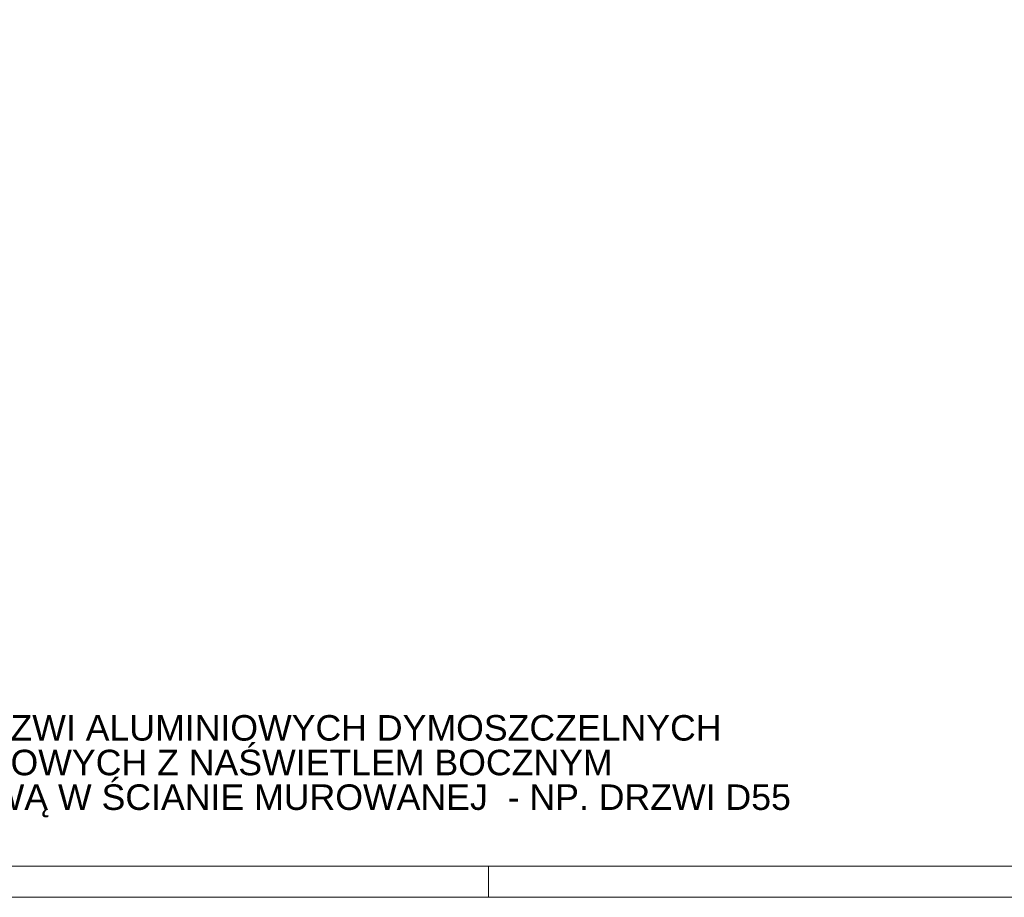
# Paper-space layout 'AD-02 DETAL MONTAŻU DRZWI' of a CAD drawing. Header units: millimetres. Extents: x 0 to 594, y 0 to 550.
# Tile 38 of 99: x 161 to 315, y 0 to 138. Entities that reach past the tile are written whole.
import ezdxf
from ezdxf.xclip import XClip

# ---------------------------------------------------------------- set-up
doc = ezdxf.new("R2010")
doc.units = ezdxf.units.MM
doc.header["$MEASUREMENT"] = 0
doc.header["$XCLIPFRAME"] = 0
doc.layers.add('0_Nr_pióra__249', color=7, linetype='Continuous', lineweight=5, true_color=0x191919)
doc.layers.add('A_Arkusz_Nr_pióra__237', color=7, linetype='Continuous', lineweight=5, true_color=0x343434)
doc.layers.add('A_Arkusz_Nr_pióra__1', color=7, linetype='Continuous', lineweight=20)
doc.styles.add('STYL_AUTOMATYCZNY_4', font='arial.ttf')

# ---------------------------------------------------------------- blocks, each defined once
blk = doc.blocks.new('Rysunek_2_2', base_point=(-46914.58, -27095.2))
at = {"layer": '0_Nr_pióra__249', "color": 250, "linetype": 'Continuous', "lineweight": 5, "true_color": 0x191919, "insert": (97.59, 12.51), "char_height": 4, "width": 185.0878, "attachment_point": 7, "line_spacing_factor": 0.814341, "style": 'STYL_AUTOMATYCZNY_4'}
blk.add_mtext('\\A1;{\\pql;\\fArial|b0|i0|c238|p0;\\W1.000000;DETAL OSADZENIA DRZWI ALUMINIOWYCH DYMOSZCZELNYCH EIS60 JEDNOSKRZYDŁOWYCH Z NAŚWIETLEM BOCZNYM ZOŚCIEŻNICĄ BLOKOWĄ W ŚCIANIE MUROWANEJ  - NP. DRZWI D55}', dxfattribs=at)

psp = doc.layouts.new('AD-02 DETAL MONTAŻU DRZWI')

# ---------------------------------------------------------------- linework, layer by layer
at = {"layer": 'A_Arkusz_Nr_pióra__1', "color": 7, "linetype": 'Continuous', "lineweight": 20}
psp.add_line((589.1, 4.9), (29.9, 4.9), dxfattribs=at)
at = {"layer": 'A_Arkusz_Nr_pióra__1', "color": 7, "linetype": 'Continuous', "lineweight": 20, "flags": 128}
psp.add_lwpolyline([(0, 550), (594, 550), (594, 0), (0, 0)], close=True, dxfattribs=at)
at = {"layer": 'A_Arkusz_Nr_pióra__237', "color": 250, "linetype": 'Continuous', "lineweight": 5, "true_color": 0x343434}
psp.add_line((234, 0), (234, 4.9), dxfattribs=at)

# ---------------------------------------------------------------- block references
at = {"color": 37, "linetype": 'Continuous', "lineweight": 5, "true_color": 0x656532}
ref = psp.add_blockref('Rysunek_2_2', (-46914.58, -27095.2), dxfattribs=at)
XClip(ref).set_block_clipping_path([(33.2101829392, 4.9001792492), (292.97782874, 254.0652997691)])

doc.saveas('drawing.dxf')
